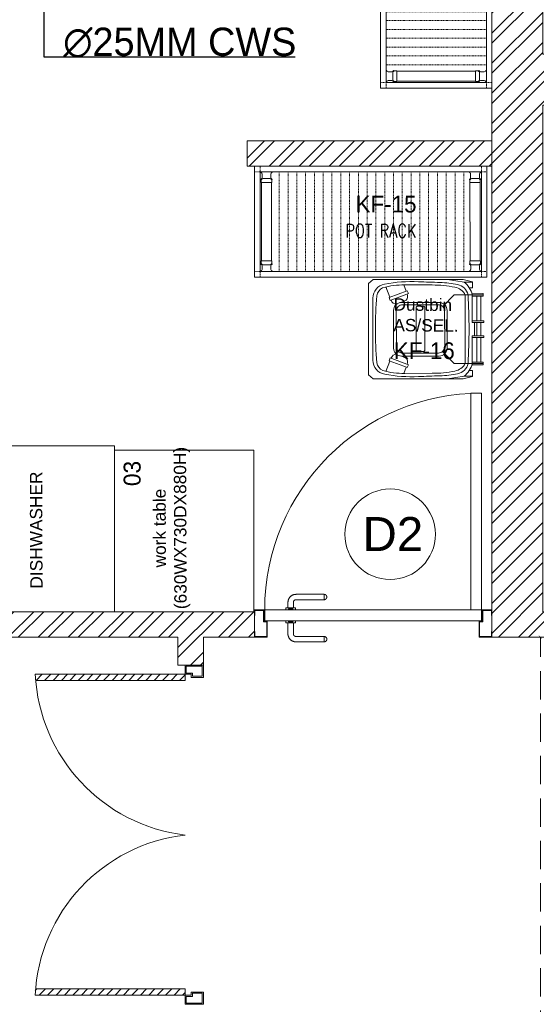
# Model space of a CAD drawing. Header units: inches. Extents: x 105152 to 158499, y 12149 to 30915.
# Tile 114 of 256: x 125305 to 125397, y 21210 to 21384. Entities that reach past the tile are written whole.
import ezdxf
from ezdxf.enums import TextEntityAlignment as Align

# ---------------------------------------------------------------- set-up
doc = ezdxf.new("R2010")
doc.units = ezdxf.units.IN
doc.header["$MEASUREMENT"] = 0
doc.header["$PDMODE"] = 34
doc.linetypes.add('HIDDEN', pattern=[0.375, 0.25, -0.125])
doc.linetypes.add('IHCL-P-MEZZANINE FLOOR PLAN$0$HIDDEN', pattern=[0.375, 0.25, -0.125])
for name, color, linetype, lineweight in [('00-GRIDTEXT', 1, 'Continuous', 13), ('AR - PLAN', 251, 'Continuous', 5), ('EQUIP DIM', 5, 'Continuous', 0), ('EQUIPMENT', 7, 'Continuous', 25), ('EQUIPMENTSSS', 11, 'Continuous', 18), ('KIT TEXT.', 5, 'Continuous', 5), ('kitchen equipment', 7, 'Continuous', 15), ('PD_BRICK WALL_115', 134, 'Continuous', 30), ('PD_DOOR', 42, 'Continuous', 25), ('PD_HATCH', 45, 'Continuous', 9), ('PP-TEXT', 7, 'Continuous', 40), ('WATER SUPPLY ', 7, 'Continuous', 9)]:
    doc.layers.add(name, color=color, linetype=linetype, lineweight=lineweight)
for name, color, linetype in [('45', 7, 'Continuous'), ('KIT EQUIPMENT', 7, 'Continuous'), ('PD_025_TEXT', 61, 'Continuous'), ('PD_DIMENSION', 101, 'Continuous')]:
    doc.layers.add(name, color=color, linetype=linetype)
doc.styles.add('Arial', font='GOTHIC.TTF')
doc.styles.add('ISO', font='isocp.shx', dxfattribs={"height": 250})
doc.styles.add('MtX_Times_New_Roman', font='txt')
doc.styles.get("Standard").update_dxf_attribs({"font": 'arial.ttf', "height": 6})
doc.styles.add('TIMES NEW ROMAN', font='times.ttf')
doc.dimstyles.new('ISO-10', dxfattribs={"dimtxt": 6, "dimasz": 0.5, "dimexe": 1.25, "dimexo": 0.625, "dimtad": 1, "dimtoh": 1, "dimdec": 1, "dimlunit": 4, "dimtxsty": 'Standard', "dimblk": 'ARCHTICK', "dimcen": 2.5, "dimclrt": 3, "dimadec": 0, "dimazin": 0, "dimtfac": 1, "dimtdec": 1, "dimtmove": 1, "dimatfit": 3, "dimfxl": 1, "dimarcsym": 0})
doc.dimstyles.new('PP-DIM', dxfattribs={"dimtxt": 4, "dimasz": 1, "dimexe": 1, "dimexo": 1, "dimgap": 0.09, "dimtad": 0, "dimdec": 0, "dimzin": 0, "dimdsep": 46, "dimlunit": 4, "dimtxsty": 'TIMES NEW ROMAN', "dimblk": 'ARCHTICK', "dimcen": 0.09, "dimdle": 1, "dimclrd": 256, "dimclre": 256, "dimclrt": 256, "dimadec": 0, "dimazin": 0, "dimtfac": 1, "dimtdec": 4, "dimtofl": 0, "dimtmove": 1, "dimatfit": 3, "dimfxl": 1, "dimtolj": 1, "dimtzin": 0, "dimlwd": -1, "dimlwe": -1, "dimarcsym": 0})

# ---------------------------------------------------------------- blocks, each defined once
blk = doc.blocks.new('door 1')
at = {"layer": 'PD_DOOR', "color": 251, "lineweight": 5}
for p, q in [((160472.9, 15356.5), (160472.9, 15360.1)), ((160472.9, 15360.1), (160472.9, 15356.5)), ((160602.9, 15360.1), (160472.9, 15360.1)), ((160472.9, 15360.1), (160472.9, 15359.7)), ((160472.9, 15335.1), (160472.9, 15360.1)), ((160472.9, 15359.7), (160472.9, 15335.6)), ((159755.9, 15337.6), (159695.9, 15337.6)), ((159695.9, 15337.6), (159695.9, 15312.6)), ((159695.9, 15312.6), (159695.9, 15337.6)), ((159695.9, 15337.6), (159755.9, 15337.6)), ((159695.9, 15212.6), (159695.9, 15337.6)), ((159695.9, 15312.6), (159697.9, 15312.6)), ((159697.9, 15312.6), (159695.9, 15312.6)), ((159697.9, 15312.6), (159697.9, 15335.6)), ((159697.9, 15335.6), (159753.9, 15335.6)), ((159753.9, 15335.6), (159697.9, 15335.6)), ((159697.9, 15335.6), (159697.9, 15312.6)), ((159753.9, 15335.6), (159753.9, 15267.6)), ((159753.9, 15267.6), (159753.9, 15335.6)), ((159755.9, 15265.6), (159755.9, 15337.6)), ((159755.9, 15337.6), (159755.9, 15265.6)), ((160472.9, 15335.1), (160472.9, 15338.8)), ((160472.9, 15338.8), (160472.9, 15335.1)), ((160472.9, 15335.6), (160472.9, 15335.1)), ((160472.9, 15335.1), (160602.9, 15335.1)), ((160615.4, 15322.6), (160615.4, 15272.6)), ((160640.4, 15272.6), (160640.4, 15322.6)), ((160795.9, 15337.6), (160735.9, 15337.6)), ((160735.9, 15337.6), (160735.9, 15265.6)), ((160735.9, 15265.6), (160735.9, 15337.6)), ((160735.9, 15337.6), (160795.9, 15337.6)), ((160737.9, 15267.6), (160737.9, 15335.6)), ((160737.9, 15335.6), (160793.9, 15335.6)), ((160793.9, 15335.6), (160737.9, 15335.6)), ((160737.9, 15335.6), (160737.9, 15267.6)), ((160793.9, 15335.6), (160793.9, 15312.6)), ((160793.9, 15312.6), (160793.9, 15335.6)), ((160793.9, 15312.6), (160795.9, 15312.6)), ((160795.9, 15312.6), (160793.9, 15312.6)), ((160795.9, 15312.6), (160795.9, 15337.6)), ((160795.9, 15337.6), (160795.9, 15312.6)), ((160795.9, 15337.6), (160795.9, 15212.6)), ((159753.9, 15267.6), (159738.9, 15267.6)), ((159738.9, 15267.6), (159738.9, 15214.6)), ((159738.9, 15214.6), (159738.9, 15267.6)), ((159738.9, 15267.6), (159753.9, 15267.6)), ((159740.9, 15212.6), (159740.9, 15265.6)), ((159740.9, 15265.6), (159755.9, 15265.6)), ((159755.9, 15265.6), (159740.9, 15265.6)), ((159740.9, 15265.6), (159740.9, 15212.6)), ((160605.4, 15272.6), (160605.4, 15262.6)), ((160622.1, 15272.6), (160605.4, 15272.6)), ((160605.4, 15272.6), (160622.1, 15272.6)), ((160640.4, 15272.6), (160615.4, 15272.6)), ((160615.4, 15272.6), (160621.7, 15272.6)), ((160617.9, 15267.6), (160617.9, 15262.6)), ((160637.9, 15267.6), (160617.9, 15267.6)), ((160617.9, 15267.6), (160637.9, 15267.6)), ((160621.7, 15272.6), (160624.7, 15272.6)), ((160624.7, 15272.6), (160627.9, 15272.6)), ((160627.9, 15272.6), (160631.2, 15272.6)), ((160627.9, 15272.6), (160650.4, 15272.6)), ((160631.2, 15272.6), (160634.2, 15272.6)), ((160650.4, 15272.6), (160633.8, 15272.6)), ((160634.2, 15272.6), (160640.4, 15272.6)), ((160637.9, 15262.6), (160637.9, 15267.6)), ((160650.4, 15262.6), (160650.4, 15272.6)), ((160735.9, 15265.6), (160750.9, 15265.6)), ((160750.9, 15265.6), (160735.9, 15265.6)), ((160752.9, 15267.6), (160737.9, 15267.6)), ((160737.9, 15267.6), (160752.9, 15267.6)), ((160750.9, 15265.6), (160750.9, 15212.6)), ((160750.9, 15212.6), (160750.9, 15265.6)), ((160752.9, 15214.6), (160752.9, 15267.6)), ((160752.9, 15267.6), (160752.9, 15214.6)), ((159697.9, 15237.6), (159695.9, 15237.6)), ((159695.9, 15237.6), (159695.9, 15212.6)), ((159695.9, 15212.6), (159695.9, 15237.6)), ((159695.9, 15237.6), (159697.9, 15237.6)), ((159697.9, 15214.6), (159697.9, 15237.6)), ((159697.9, 15237.6), (159697.9, 15214.6)), ((160747.9, 15262.6), (159743.9, 15262.6)), ((159743.9, 15262.6), (159743.9, 15212.6)), ((160747.9, 15262.6), (159743.9, 15262.6)), ((159743.9, 15262.6), (159743.9, 15212.6)), ((160650.4, 15262.6), (160605.4, 15262.6)), ((160605.4, 15262.6), (160650.4, 15262.6)), ((160637.9, 15262.6), (160617.9, 15262.6)), ((160617.9, 15262.6), (160637.9, 15262.6)), ((160747.9, 15212.6), (160747.9, 15262.6)), ((160747.9, 15262.6), (160747.9, 15212.6)), ((160795.9, 15237.6), (160793.9, 15237.6)), ((160793.9, 15237.6), (160793.9, 15214.6)), ((160793.9, 15214.6), (160793.9, 15237.6)), ((160793.9, 15237.6), (160795.9, 15237.6)), ((160795.9, 15212.6), (160795.9, 15237.6)), ((160795.9, 15237.6), (160795.9, 15212.6)), ((159695.9, 15212.6), (159740.9, 15212.6)), ((159740.9, 15212.6), (159695.9, 15212.6)), ((159695.9, 15212.6), (159743.9, 15212.6)), ((159743.9, 15212.6), (159695.9, 15212.6)), ((159738.9, 15214.6), (159697.9, 15214.6)), ((159697.9, 15214.6), (159738.9, 15214.6)), ((159793.9, 15212.6), (159743.9, 15212.6)), ((159743.9, 15212.6), (159743.9, 14208.6)), ((159743.9, 15212.6), (160747.9, 15212.6)), ((159743.9, 15212.6), (159793.9, 15212.6)), ((159743.9, 15212.6), (159793.9, 15212.6)), ((159793.9, 15212.6), (159743.9, 15212.6)), ((159793.9, 14208.6), (159793.9, 15212.6)), ((159793.9, 15212.6), (160747.9, 15212.6)), ((159793.9, 15212.6), (160747.9, 15212.6)), ((160747.9, 15212.6), (159793.9, 15212.6)), ((160605.4, 15212.6), (160605.4, 15202.6)), ((160605.4, 15212.6), (160650.4, 15212.6)), ((160639.2, 15212.6), (160605.4, 15212.6)), ((160605.4, 15202.6), (160650.4, 15202.6)), ((160650.4, 15202.6), (160605.4, 15202.6)), ((160615.4, 15202.6), (160615.4, 15177.6)), ((160615.4, 15202.6), (160640.4, 15202.6)), ((160640.4, 15202.6), (160615.4, 15202.6)), ((160617.9, 15212.6), (160617.9, 15207.6)), ((160617.9, 15212.6), (160637.9, 15212.6)), ((160618.3, 15212.6), (160617.9, 15212.6)), ((160617.9, 15207.6), (160637.9, 15207.6)), ((160637.9, 15207.6), (160617.9, 15207.6)), ((160637.9, 15212.6), (160618.3, 15212.6)), ((160637.9, 15207.6), (160637.9, 15212.6)), ((160650.4, 15212.6), (160639.2, 15212.6)), ((160640.4, 15177.6), (160640.4, 15202.6)), ((160650.4, 15202.6), (160650.4, 15212.6)), ((160747.9, 15212.6), (160795.9, 15212.6)), ((160795.9, 15212.6), (160747.9, 15212.6)), ((160750.9, 15212.6), (160795.9, 15212.6)), ((160795.9, 15212.6), (160750.9, 15212.6)), ((160793.9, 15214.6), (160752.9, 15214.6)), ((160752.9, 15214.6), (160793.9, 15214.6)), ((160472.9, 15165.1), (160472.9, 15161.5)), ((160472.9, 15161.5), (160472.9, 15165.1)), ((160602.9, 15165.1), (160472.9, 15165.1)), ((160472.9, 15165.1), (160472.9, 15164.7)), ((160472.9, 15140.1), (160472.9, 15165.1)), ((160472.9, 15164.7), (160472.9, 15140.6)), ((160472.9, 15143.8), (160472.9, 15140.1)), ((160472.9, 15140.1), (160472.9, 15143.8)), ((160472.9, 15140.6), (160472.9, 15140.1)), ((160472.9, 15140.1), (160602.9, 15140.1)), ((159743.9, 14208.6), (159793.9, 14208.6))]:
    blk.add_line(p, q, dxfattribs=at)
at = {"layer": 'PD_DOOR', "color": 251, "lineweight": 5, "flags": 128}
for points in [[(160460.4, 15347.6), (160460.5, 15348.1), (160460.5, 15348.6), (160460.5, 15349.1), (160460.6, 15349.6), (160460.7, 15350.1), (160460.8, 15350.6), (160460.9, 15351.1), (160461.1, 15351.6), (160461.2, 15352), (160461.4, 15352.5), (160461.6, 15353), (160461.9, 15353.4), (160462.1, 15353.9), (160462.4, 15354.3), (160462.6, 15354.7), (160462.9, 15355.1), (160463.2, 15355.5), (160463.5, 15355.9), (160463.9, 15356.3), (160464.2, 15356.6), (160464.6, 15357), (160465, 15357.3), (160465.4, 15357.6), (160465.8, 15357.9), (160466.2, 15358.2), (160466.6, 15358.4), (160467, 15358.7), (160467.5, 15358.9), (160467.9, 15359.1), (160468.4, 15359.3), (160468.9, 15359.5), (160469.4, 15359.6), (160469.8, 15359.8), (160470.3, 15359.9), (160470.8, 15360), (160471.3, 15360), (160471.8, 15360.1), (160472.3, 15360.1), (160472.8, 15360.1), (160472.9, 15360.1)], [(160640.4, 15322.6), (160640.4, 15324.1), (160640.3, 15325.6), (160640.2, 15327.1), (160640, 15328.6), (160639.7, 15330.1), (160639.4, 15331.6), (160639, 15333), (160638.5, 15334.4), (160638, 15335.9), (160637.5, 15337.2), (160636.9, 15338.6), (160636.2, 15340), (160635.5, 15341.3), (160634.7, 15342.6), (160633.9, 15343.8), (160633, 15345), (160632.1, 15346.2), (160631.1, 15347.4), (160630.1, 15348.5), (160629.1, 15349.5), (160628, 15350.6), (160626.8, 15351.5), (160625.7, 15352.5), (160624.4, 15353.4), (160623.2, 15354.2), (160621.9, 15355), (160620.6, 15355.7), (160619.3, 15356.4), (160617.9, 15357), (160616.5, 15357.6), (160615.1, 15358.1), (160613.7, 15358.6), (160612.2, 15359), (160610.8, 15359.3), (160609.3, 15359.6), (160607.8, 15359.8), (160606.3, 15360), (160604.8, 15360.1), (160603.3, 15360.1), (160602.9, 15360.1)], [(160472.9, 15335.1), (160472.4, 15335.2), (160471.9, 15335.2), (160471.4, 15335.2), (160470.9, 15335.3), (160470.5, 15335.4), (160470, 15335.5), (160469.5, 15335.6), (160469, 15335.8), (160468.5, 15335.9), (160468.1, 15336.1), (160467.6, 15336.3), (160467.2, 15336.6), (160466.7, 15336.8), (160466.3, 15337.1), (160465.9, 15337.3), (160465.5, 15337.6), (160465.1, 15337.9), (160464.7, 15338.2), (160464.3, 15338.6), (160464, 15338.9), (160463.6, 15339.3), (160463.3, 15339.7), (160463, 15340.1), (160462.7, 15340.5), (160462.4, 15340.9), (160462.2, 15341.3), (160461.9, 15341.8), (160461.7, 15342.2), (160461.5, 15342.7), (160461.3, 15343.1), (160461.1, 15343.6), (160461, 15344.1), (160460.8, 15344.5), (160460.7, 15345), (160460.6, 15345.5), (160460.5, 15346), (160460.5, 15346.5), (160460.5, 15347), (160460.4, 15347.5), (160460.4, 15347.6)], [(160602.9, 15335.1), (160603.4, 15335.1), (160603.9, 15335.1), (160604.4, 15335.1), (160604.9, 15335), (160605.4, 15334.9), (160605.9, 15334.8), (160606.4, 15334.7), (160606.9, 15334.5), (160607.3, 15334.3), (160607.8, 15334.2), (160608.3, 15334), (160608.7, 15333.7), (160609.2, 15333.5), (160609.6, 15333.2), (160610, 15333), (160610.4, 15332.7), (160610.8, 15332.4), (160611.2, 15332), (160611.6, 15331.7), (160611.9, 15331.4), (160612.2, 15331), (160612.6, 15330.6), (160612.9, 15330.2), (160613.2, 15329.8), (160613.5, 15329.4), (160613.7, 15329), (160614, 15328.5), (160614.2, 15328.1), (160614.4, 15327.6), (160614.6, 15327.2), (160614.8, 15326.7), (160614.9, 15326.2), (160615.1, 15325.7), (160615.2, 15325.3), (160615.3, 15324.8), (160615.3, 15324.3), (160615.4, 15323.8), (160615.4, 15323.3), (160615.4, 15322.8), (160615.4, 15322.6)], [(160602.9, 15140.1), (160604.4, 15140.2), (160605.9, 15140.3), (160607.4, 15140.4), (160608.9, 15140.6), (160610.4, 15140.9), (160611.9, 15141.2), (160613.3, 15141.6), (160614.7, 15142), (160616.2, 15142.5), (160617.5, 15143.1), (160618.9, 15143.7), (160620.3, 15144.4), (160621.6, 15145.1), (160622.9, 15145.9), (160624.1, 15146.7), (160625.3, 15147.6), (160626.5, 15148.5), (160627.7, 15149.5), (160628.8, 15150.5), (160629.8, 15151.5), (160630.9, 15152.6), (160631.8, 15153.8), (160632.8, 15154.9), (160633.7, 15156.1), (160634.5, 15157.4), (160635.3, 15158.7), (160636, 15160), (160636.7, 15161.3), (160637.3, 15162.7), (160637.9, 15164.1), (160638.4, 15165.5), (160638.9, 15166.9), (160639.3, 15168.3), (160639.6, 15169.8), (160639.9, 15171.3), (160640.1, 15172.8), (160640.3, 15174.2), (160640.4, 15175.7), (160640.4, 15177.2), (160640.4, 15177.6)], [(160615.4, 15177.6), (160615.4, 15177.1), (160615.4, 15176.6), (160615.4, 15176.1), (160615.3, 15175.7), (160615.2, 15175.2), (160615.1, 15174.7), (160615, 15174.2), (160614.8, 15173.7), (160614.6, 15173.2), (160614.5, 15172.8), (160614.3, 15172.3), (160614, 15171.9), (160613.8, 15171.4), (160613.5, 15171), (160613.3, 15170.6), (160613, 15170.2), (160612.7, 15169.8), (160612.3, 15169.4), (160612, 15169), (160611.7, 15168.7), (160611.3, 15168.3), (160610.9, 15168), (160610.5, 15167.7), (160610.1, 15167.4), (160609.7, 15167.1), (160609.3, 15166.9), (160608.8, 15166.6), (160608.4, 15166.4), (160607.9, 15166.2), (160607.5, 15166), (160607, 15165.8), (160606.5, 15165.7), (160606, 15165.5), (160605.6, 15165.4), (160605.1, 15165.3), (160604.6, 15165.3), (160604.1, 15165.2), (160603.6, 15165.2), (160603.1, 15165.1), (160602.9, 15165.1)], [(160460.4, 15152.6), (160460.5, 15153.1), (160460.5, 15153.6), (160460.5, 15154.1), (160460.6, 15154.6), (160460.7, 15155.1), (160460.8, 15155.6), (160460.9, 15156.1), (160461.1, 15156.6), (160461.2, 15157), (160461.4, 15157.5), (160461.6, 15158), (160461.9, 15158.4), (160462.1, 15158.9), (160462.4, 15159.3), (160462.6, 15159.7), (160462.9, 15160.1), (160463.2, 15160.5), (160463.5, 15160.9), (160463.9, 15161.3), (160464.2, 15161.6), (160464.6, 15162), (160465, 15162.3), (160465.4, 15162.6), (160465.8, 15162.9), (160466.2, 15163.2), (160466.6, 15163.4), (160467, 15163.7), (160467.5, 15163.9), (160467.9, 15164.1), (160468.4, 15164.3), (160468.9, 15164.5), (160469.4, 15164.6), (160469.8, 15164.8), (160470.3, 15164.9), (160470.8, 15165), (160471.3, 15165), (160471.8, 15165.1), (160472.3, 15165.1), (160472.8, 15165.1), (160472.9, 15165.1)], [(160472.9, 15140.1), (160472.4, 15140.2), (160471.9, 15140.2), (160471.4, 15140.2), (160470.9, 15140.3), (160470.5, 15140.4), (160470, 15140.5), (160469.5, 15140.6), (160469, 15140.8), (160468.5, 15140.9), (160468.1, 15141.1), (160467.6, 15141.3), (160467.2, 15141.6), (160466.7, 15141.8), (160466.3, 15142.1), (160465.9, 15142.3), (160465.5, 15142.6), (160465.1, 15142.9), (160464.7, 15143.2), (160464.3, 15143.6), (160464, 15143.9), (160463.6, 15144.3), (160463.3, 15144.7), (160463, 15145.1), (160462.7, 15145.5), (160462.4, 15145.9), (160462.2, 15146.3), (160461.9, 15146.8), (160461.7, 15147.2), (160461.5, 15147.7), (160461.3, 15148.1), (160461.1, 15148.6), (160461, 15149.1), (160460.8, 15149.5), (160460.7, 15150), (160460.6, 15150.5), (160460.5, 15151), (160460.5, 15151.5), (160460.5, 15152), (160460.4, 15152.5), (160460.4, 15152.6)]]:
    blk.add_lwpolyline(points, dxfattribs=at)
at = {"layer": 'PD_DOOR', "color": 251, "lineweight": 5}
blk.add_arc((159743.9, 15212.6), 1004, 270, 0, dxfattribs=at)
blk = doc.blocks.new('DOOR1')
at = {"color": 251, "xscale": 0.03818181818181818, "yscale": 0.03818181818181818, "zscale": 0.03818181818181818, "rotation": 90}
blk.add_blockref('door 1', (-2370.94, -8406.75), dxfattribs=at)
blk = doc.blocks.new('door')
at = {"lineweight": 5}
h = blk.add_hatch(dxfattribs=at)
h.set_pattern_fill('ANSI31', color=251, scale=10, style=0)
h.set_pattern_definition([(45, (10752.127, -6120.4824), (-0.883883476, 0.883883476), [])])
edge = h.paths.add_edge_path()
edge.add_arc((-14403.84, -18781.42), 31.42, 180, 182.3452)
edge.add_line((-14435.23, -18782.7), (-14403.84, -18782.7))
edge.add_line((-14403.84, -18782.7), (-14403.84, -18781.42))
edge.add_line((-14403.84, -18781.42), (-14435.26, -18781.42))
h = blk.add_hatch(dxfattribs=at)
h.set_pattern_fill('ANSI31', color=251, scale=10, style=0)
h.set_pattern_definition([(45, (10752.127, -6123.4768), (-0.883883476, 0.883883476), [])])
edge = h.paths.add_edge_path()
edge.add_arc((-14403.84, -18848.7), 31.42, 177.6548, 180, ccw=False)
edge.add_line((-14435.23, -18847.41), (-14403.84, -18847.41))
edge.add_line((-14403.84, -18847.41), (-14403.84, -18848.7))
edge.add_line((-14403.84, -18848.7), (-14435.26, -18848.7))
at = {"color": 251, "lineweight": 5}
for p, q in [((-14403.84, -18781.42), (-14435.26, -18781.42)), ((-14403.84, -18780.13), (-14403.84, -18782.7)), ((-14403.84, -18782.7), (-14435.23, -18782.7)), ((-14403.84, -18847.41), (-14435.23, -18847.41)), ((-14403.84, -18849.98), (-14403.84, -18847.41)), ((-14403.84, -18848.7), (-14435.26, -18848.7))]:
    blk.add_line(p, q, dxfattribs=at)
for points in [[(-14399.98, -18782.06), (-14399.98, -18779.49), (-14403.84, -18779.49), (-14403.84, -18781.42), (-14402.55, -18781.42), (-14402.55, -18782.06), (-14399.98, -18782.06)], [(-14399.98, -18848.05), (-14399.98, -18850.62), (-14403.84, -18850.62), (-14403.84, -18848.7), (-14402.55, -18848.7), (-14402.55, -18848.05), (-14399.98, -18848.05)]]:
    blk.add_lwpolyline(points, dxfattribs=at)
for points in [[(-14400.24, -18781.8), (-14400.24, -18779.74), (-14403.58, -18779.74), (-14403.58, -18781.16), (-14402.3, -18781.16), (-14402.3, -18781.8)], [(-14400.24, -18848.31), (-14400.24, -18850.37), (-14403.58, -18850.37), (-14403.58, -18848.95), (-14402.3, -18848.95), (-14402.3, -18848.31)]]:
    blk.add_lwpolyline(points, close=True, dxfattribs=at)
for centre, radius, start, end in [((-14399.51, -18779.61), 35.79, 182.8848, 263.0539), ((-14399.87, -18850.35), 35.42, 96.4258, 177.3294)]:
    blk.add_arc(centre, radius, start, end, dxfattribs=at)
blk = doc.blocks.new('sesrgg')
at = {"layer": 'EQUIPMENT', "color": 251, "linetype": 'Continuous', "lineweight": 5}
for p, q in [((1788352.5, 614303.9), (1788353.7, 614303.2)), ((1788352.5, 614274.4), (1788353.7, 614275.1)), ((1788353.2, 614271.4), (1788353.2, 614259.3)), ((1788400.4, 614306.9), (1788353.3, 614306.9)), ((1788355.4, 614273.5), (1788354.7, 614272.2)), ((1788356.8, 614280.4), (1788356.8, 614297.9)), ((1788393, 614276.5), (1788360.6, 614276.5)), ((1788396.9, 614280.4), (1788396.9, 614297.9)), ((1788396.9, 614280.4), (1788396.9, 614297.9)), ((1788399, 614272.2), (1788398.3, 614273.5)), ((1788399.9, 614303.2), (1788401.1, 614303.9)), ((1788399.9, 614303.2), (1788401.2, 614303.9)), ((1788399.9, 614275.1), (1788401.1, 614274.4)), ((1788399.9, 614275.1), (1788401.2, 614274.4)), ((1788400.4, 614271.4), (1788400.4, 614259.3)), ((1788402, 614305.2), (1788402, 614305.3)), ((1788402, 614273), (1788402, 614273)), ((1789294.6, 614305.2), (1789294.6, 614305.3)), ((1789294.6, 614273), (1789294.6, 614273)), ((1789296.7, 614303.2), (1789295.4, 614303.9)), ((1789296.7, 614303.2), (1789295.4, 614303.9)), ((1789296.7, 614275.1), (1789295.4, 614274.4)), ((1789296.7, 614275.1), (1789295.4, 614274.4)), ((1789296.2, 614306.9), (1789343.3, 614306.9)), ((1789296.2, 614271.4), (1789296.2, 614259.3)), ((1789297.6, 614272.2), (1789298.3, 614273.5)), ((1789299.7, 614280.4), (1789299.7, 614297.9)), ((1789299.7, 614280.4), (1789299.7, 614297.9)), ((1789303.6, 614276.5), (1789335.9, 614276.5)), ((1789339.8, 614280.4), (1789339.8, 614297.9)), ((1789341.2, 614273.5), (1789341.9, 614272.2)), ((1789344.1, 614303.9), (1789342.9, 614303.2)), ((1789344.1, 614274.4), (1789342.9, 614275.1)), ((1789343.4, 614271.4), (1789343.4, 614259.3)), ((1788399.9, 614258.8), (1788353.7, 614258.8)), ((1788353.8, 613904.2), (1788353.7, 614258.8)), ((1788400, 613904.7), (1788399.9, 614258.8)), ((1789296.6, 613904.7), (1789296.7, 614258.8)), ((1789296.7, 614258.8), (1789342.9, 614258.8)), ((1789342.8, 613904.2), (1789342.9, 614258.8)), ((1788352.6, 613889.1), (1788353.8, 613888.4)), ((1788353.3, 613892), (1788353.3, 613904.2)), ((1788400, 613904.7), (1788353.8, 613904.7)), ((1788355.5, 613890), (1788354.8, 613891.2)), ((1788356.9, 613883.1), (1788356.9, 613865.6)), ((1788393.1, 613887), (1788360.7, 613887)), ((1788397, 613883.2), (1788397, 613865.7)), ((1788397, 613865.6), (1788397, 613883.1)), ((1788398.3, 613890), (1788399.1, 613891.2)), ((1788400, 613888.3), (1788401.2, 613889.1)), ((1788401.2, 613889.1), (1788400, 613888.4)), ((1788400.5, 613892), (1788400.5, 613904.2)), ((1788402, 613890.4), (1788402, 613890.5)), ((1789294.5, 613890.4), (1789294.5, 613890.5)), ((1789296.6, 613888.3), (1789295.3, 613889.1)), ((1789295.3, 613889.1), (1789296.6, 613888.4)), ((1789296.1, 613892), (1789296.1, 613904.2)), ((1789296.6, 613904.7), (1789342.8, 613904.7)), ((1789298.2, 613890), (1789297.5, 613891.2)), ((1789299.6, 613883.2), (1789299.6, 613865.7)), ((1789299.6, 613865.6), (1789299.6, 613883.1)), ((1789303.5, 613887), (1789335.8, 613887)), ((1789339.7, 613883.1), (1789339.7, 613865.6)), ((1789341.1, 613890), (1789341.8, 613891.2)), ((1789344, 613889.1), (1789342.8, 613888.4)), ((1789343.3, 613892), (1789343.3, 613904.2)), ((1788352.6, 613859.6), (1788353.8, 613860.3)), ((1788400.4, 613856.6), (1788353.4, 613856.6)), ((1788400, 613860.3), (1788401.2, 613859.6)), ((1788401.2, 613859.6), (1788400, 613860.3)), ((1788402, 613858.2), (1788402, 613858.2)), ((1789294.5, 613858.2), (1789294.5, 613858.2)), ((1789296.6, 613860.3), (1789295.3, 613859.6)), ((1789295.3, 613859.6), (1789296.6, 613860.3)), ((1789296.1, 613856.6), (1789343.2, 613856.6)), ((1789344, 613859.6), (1789342.8, 613860.3))]:
    blk.add_line(p, q, dxfattribs=at)
at = {"layer": 'EQUIPMENT', "color": 251, "linetype": 'IHCL-P-MEZZANINE FLOOR PLAN$0$HIDDEN', "lineweight": 5}
for p, q in [((1788428, 613856.6), (1788428, 614306.9)), ((1788467.7, 613856.6), (1788467.7, 614306.9)), ((1788507.4, 613856.6), (1788507.4, 614306.9)), ((1788547.1, 613856.6), (1788547.1, 614306.9)), ((1788586.8, 613856.6), (1788586.8, 614306.9)), ((1788586.8, 613856.6), (1788586.8, 614306.9)), ((1788626.6, 613856.6), (1788626.6, 614306.9)), ((1788666.3, 613856.6), (1788666.3, 614306.9)), ((1788706, 613856.6), (1788706, 614306.9)), ((1788706, 613856.6), (1788706, 614306.9)), ((1788745.7, 613856.6), (1788745.7, 614306.9)), ((1788785.4, 613856.6), (1788785.4, 614306.9)), ((1788825.1, 613856.6), (1788825.1, 614306.9)), ((1788864.9, 613856.6), (1788864.9, 614306.9)), ((1788904.6, 613856.6), (1788904.6, 614306.9)), ((1788944.3, 613856.6), (1788944.3, 614306.9)), ((1788984, 613856.6), (1788984, 614306.9)), ((1789023.7, 613856.6), (1789023.7, 614306.9)), ((1789063.5, 613856.6), (1789063.5, 614306.9)), ((1789103.2, 613856.6), (1789103.2, 614306.9)), ((1789142.9, 613856.6), (1789142.9, 614306.9)), ((1789182.6, 613856.6), (1789182.6, 614306.9)), ((1789222.3, 613856.6), (1789222.3, 614306.9)), ((1789262.1, 613856.6), (1789262.1, 614306.9))]:
    blk.add_line(p, q, dxfattribs=at)
for points in [[(1788348.4, 614306.9), (1788348.4, 614332.1), (1788323.1, 614332.1), (1788323.1, 614306.9)], [(1789348.2, 614306.9), (1789348.2, 614332.1), (1789373.5, 614332.1), (1789373.5, 614306.9)], [(1788348.4, 613856.6), (1788348.4, 613831.3), (1788323.1, 613831.3), (1788323.1, 613856.6)], [(1789348.2, 613856.6), (1789348.2, 613831.3), (1789373.5, 613831.3), (1789373.5, 613856.6)]]:
    blk.add_lwpolyline(points, close=True, dxfattribs=at)
at = {"layer": 'EQUIPMENT', "color": 251, "linetype": 'Continuous', "lineweight": 5}
for centre, radius, start, end in [((1788353.3, 614305.3), 1.6, 89.991, 239.97), ((1788353.3, 614273), 1.6, 119.994, 329.979), ((1788350.7, 614297.9), 6.07, 359.982, 59.988), ((1788350.7, 614280.4), 6.07, 299.976, 359.982), ((1788360.7, 614270.4), 6.07, 89.991, 149.997), ((1788393, 614270.4), 6.07, 29.985, 89.991), ((1788403, 614297.9), 6.07, 119.991, 179.997), ((1788403, 614297.9), 6.07, 119.994, 180), ((1788403, 614280.4), 6.07, 179.991, 239.997), ((1788403, 614280.4), 6.07, 180, 239.97), ((1788400.4, 614273), 1.6, 209.967, 59.988), ((1788400.4, 614305.3), 1.6, 299.976, 89.991), ((1788400.3, 614305.2), 1.6, 299.973, 359.979), ((1788400.3, 614273), 1.6, 359.967, 59.973), ((1789296.2, 614305.3), 1.6, 90.009, 240.024), ((1789296.2, 614305.2), 1.6, 180.021, 240.027), ((1789296.2, 614273), 1.6, 120.027, 180.033), ((1789296.2, 614273), 1.6, 120.012, 330.033), ((1789293.6, 614297.9), 6.07, 0.003, 60.009), ((1789293.6, 614297.9), 6.07, 0, 60.006), ((1789293.6, 614280.4), 6.07, 300.003, 0.009), ((1789293.6, 614280.4), 6.07, 300.03, 0), ((1789303.6, 614270.4), 6.07, 90.009, 150.015), ((1789335.9, 614270.4), 6.07, 30.003, 90.009), ((1789345.9, 614297.9), 6.07, 120.012, 180.018), ((1789345.9, 614280.4), 6.07, 180.018, 240.024), ((1789343.3, 614273), 1.6, 210.021, 60.006), ((1789343.3, 614305.3), 1.6, 300.03, 90.009), ((1788353.7, 614259.3), 0.506, 180, 269.973), ((1788399.9, 614259.3), 0.506, 269.973, 359.982), ((1789296.7, 614259.3), 0.506, 180.018, 270.027), ((1789342.9, 614259.3), 0.506, 270.027, 0), ((1788353.4, 613890.4), 1.6, 29.985, 239.97), ((1788353.8, 613904.2), 0.506, 89.991, 180), ((1788350.8, 613883.1), 6.07, 359.982, 59.988), ((1788360.7, 613893.1), 6.07, 209.967, 269.973), ((1788393.1, 613893.1), 6.07, 269.973, 329.979), ((1788403.1, 613883.1), 6.07, 119.994, 180), ((1788403.1, 613883.1), 6.07, 119.991, 179.997), ((1788400.4, 613890.4), 1.6, 299.976, 149.997), ((1788400, 613904.2), 0.506, 359.982, 89.991), ((1788400.4, 613890.4), 1.6, 299.973, 359.979), ((1789296.1, 613890.4), 1.6, 30.003, 240.024), ((1789296.1, 613890.4), 1.6, 180.021, 240.027), ((1789296.6, 613904.2), 0.506, 90.009, 180.018), ((1789293.5, 613883.1), 6.07, 0, 60.006), ((1789293.5, 613883.1), 6.07, 0.003, 60.009), ((1789303.5, 613893.1), 6.07, 210.021, 270.027), ((1789335.8, 613893.1), 6.07, 270.027, 330.033), ((1789345.8, 613883.1), 6.07, 120.012, 180.018), ((1789343.2, 613890.4), 1.6, 300.03, 150.015), ((1789342.8, 613904.2), 0.506, 0, 90.009), ((1788353.4, 613858.2), 1.6, 119.994, 269.973), ((1788350.8, 613865.6), 6.07, 299.976, 359.982), ((1788403.1, 613865.6), 6.07, 179.991, 239.997), ((1788403.1, 613865.6), 6.07, 180, 239.97), ((1788400.4, 613858.2), 1.6, 269.973, 59.988), ((1788400.4, 613858.2), 1.6, 359.967, 59.973), ((1789296.1, 613858.2), 1.6, 120.027, 180.033), ((1789296.1, 613858.2), 1.6, 120.012, 270.027), ((1789293.5, 613865.6), 6.07, 300.003, 0.009), ((1789293.5, 613865.6), 6.07, 300.03, 0), ((1789345.8, 613865.6), 6.07, 180.018, 240.024), ((1789343.2, 613858.2), 1.6, 270.027, 60.006)]:
    blk.add_arc(centre, radius, start, end, dxfattribs=at)
at = {"layer": 'KIT EQUIPMENT', "color": 251, "lineweight": 5}
for points in [[(1789373.5, 614332.1), (1789373.5, 613831.3), (1788323.1, 613831.3), (1788323.1, 614332.1)], [(1789348.2, 614306.9), (1789348.2, 613856.6), (1788348.4, 613856.6), (1788348.4, 614306.9)]]:
    blk.add_lwpolyline(points, close=True, dxfattribs=at)
blk = doc.blocks.new('FTRRHRH')
at = {"layer": 'EQUIPMENT', "color": 251, "linetype": 'Continuous', "lineweight": 5, "ltscale": 10}
for points in [[(1796570.7, 467786.8), (1796571.1, 467841), (1796577.6, 467841), (1796584.1, 467841), (1796584.1, 467788.7)], [(1796584.1, 467830.1), (1796703.3, 467830.1)], [(1796775.5, 467830.1), (1796743.4, 467830.1), (1796711.4, 467830.1)], [(1796902.7, 467830.1), (1796783.6, 467830.1)], [(1796916.1, 467786.8), (1796915.8, 467841), (1796909.2, 467841), (1796902.7, 467841), (1796902.7, 467788.7)], [(1796544.6, 467774.9), (1796544.7, 467789.6), (1796514.6, 467789.6), (1796503.6, 467745.2), (1796503.3, 467310.5), (1796523.4, 467287.4), (1796743.4, 467287.4), (1796963.5, 467287.4), (1796983.6, 467310.5), (1796983.3, 467745.2), (1796972.3, 467789.6), (1796942.2, 467789.6), (1796942.3, 467774.9)], [(1796503.5, 467669.5), (1796516.2, 467749.4), (1796516.2, 467789.6)], [(1796584.1, 467810.7), (1796703.3, 467810.7)], [(1796775.5, 467810.7), (1796743.4, 467810.7), (1796711.4, 467810.7)], [(1796775.5, 467798.7), (1796743.4, 467798.7), (1796711.4, 467798.7)], [(1796902.7, 467810.7), (1796783.6, 467810.7)], [(1796983.3, 467669.5), (1796970.7, 467749.4), (1796970.7, 467789.6)], [(1796530.3, 467458.7), (1796560.3, 467469.9)], [(1796557.8, 467475.2), (1796571.8, 467480.3), (1796605.3, 467393), (1796590.4, 467387.3), (1796558.3, 467475.4)], [(1796929.1, 467475.2), (1796915.1, 467480.3), (1796881.6, 467393), (1796896.5, 467387.3), (1796928.5, 467475.4)], [(1796956.6, 467458.7), (1796926.6, 467469.9)], [(1796540, 467372.2), (1796589, 467391.1)], [(1796946.9, 467372.2), (1796897.9, 467391.1)]]:
    blk.add_lwpolyline(points, dxfattribs=at)
for points in [[(1796852.5, 467646.3), (1796909.2, 467701.9), (1796909.2, 467841), (1796909.2, 467768.2, 0.002183), (1796743.4, 467774.2, 0.002183), (1796577.6, 467768.2), (1796577.6, 467841), (1796577.6, 467701.9), (1796634.4, 467646.3)], [(1796577.6, 467768.2, 0.297961), (1796528.2, 467718.1, 0.042051), (1796518.4, 467633.3, -0.003698), (1796514.4, 467528.7, 0.060574), (1796526.7, 467366.1, 0.367426), (1796593.9, 467309), (1796743.4, 467309), (1796893, 467309, 0.367426), (1796960.2, 467366.1, 0.060574), (1796972.4, 467528.7, -0.003698), (1796968.4, 467633.3, 0.042051), (1796958.6, 467718.1, 0.297961), (1796909.2, 467768.2)], [(1796703.3, 467788.7), (1796584.1, 467788.7), (1796577.6, 467788.7, 0.169802), (1796516.2, 467749.4)], [(1796783.6, 467788.7), (1796902.7, 467788.7), (1796909.2, 467788.7, -0.169802), (1796970.7, 467749.4)], [(1796573.8, 467475, -0.269888), (1796603.2, 467469.9), (1796614.7, 467443.5)], [(1796913, 467475, 0.269888), (1796883.7, 467469.9), (1796872.2, 467443.5)], [(1796603.8, 467396.9), (1796604.2, 467397, 0.32068), (1796622.1, 467424.3)], [(1796883.1, 467396.9), (1796882.6, 467397, -0.32068), (1796864.8, 467424.3)]]:
    blk.add_lwpolyline(points, format="xyb", dxfattribs=at)
for points in [[(1796703.3, 467843.8), (1796711.4, 467843.8), (1796711.4, 467788.7), (1796703.3, 467788.7)], [(1796783.6, 467843.8), (1796775.5, 467843.8), (1796775.5, 467788.7), (1796783.6, 467788.7)]]:
    blk.add_lwpolyline(points, close=True, dxfattribs=at)
for points in [[(1796743.4, 467755), (1796909.2, 467755, -0.218041), (1796945.6, 467705, -0.049803), (1796956.5, 467595.3), (1796956.5, 467462.7, -0.075378), (1796942.8, 467356.4, -0.243539), (1796905, 467328.5, -0.021943), (1796743.4, 467321.4, -0.021943), (1796581.9, 467328.5, -0.243539), (1796544.1, 467356.4, -0.075378), (1796530.4, 467462.7), (1796530.4, 467595.3, -0.049803), (1796541.3, 467705, -0.218041), (1796577.6, 467755)], [(1796653, 467667.5), (1796834.9, 467667.5, -0.414214), (1796873.4, 467629), (1796873.4, 467447.2, -0.414214), (1796834.9, 467408.8), (1796653, 467408.8, -0.414214), (1796614.5, 467447.2), (1796614.5, 467629, -0.414214)], [(1796656.2, 467655.5), (1796828.4, 467655.5, -0.414214), (1796859, 467625), (1796859, 467452.9, -0.414214), (1796828.4, 467422.3), (1796656.2, 467422.3, -0.414214), (1796625.7, 467452.9), (1796625.7, 467625, -0.414214)], [(1796639.4, 467560), (1796844.3, 467560, -0.414214), (1796850.4, 467553.9), (1796850.4, 467523.4, -0.414214), (1796844.3, 467517.3), (1796639.4, 467517.3, -0.414214), (1796633.3, 467523.4), (1796633.3, 467553.9, -0.414214)]]:
    blk.add_lwpolyline(points, format="xyb", close=True, dxfattribs=at)
blk = doc.blocks.new('A$C6E471120')
at = {"layer": 'EQUIPMENTSSS', "color": 251, "lineweight": 5, "ltscale": 12}
for points in [[(-1694.6, -7243.4), (-2370, -7243.4), (-2370, -7988.3), (-1694.6, -7988.3)], [(-1068.9, -7263.3), (-1694.6, -7263.3), (-1694.6, -7988.3), (-1068.9, -7988.3)]]:
    blk.add_lwpolyline(points, close=True, dxfattribs=at)
at = {"layer": 'EQUIPMENT', "color": 251, "rotation": 90}
blk.add_blockref('sesrgg', (613831.3, -1793961.7), dxfattribs=at)
at = {"layer": 'EQUIPMENT', "color": 251, "xscale": 0.9931975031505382, "yscale": 0.9931975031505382, "zscale": 0.9931975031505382, "rotation": 180}
blk.add_blockref('sesrgg', (1776135.7, 603666.4), dxfattribs=at)
at = {"layer": 'kitchen equipment', "color": 251, "linetype": 'Continuous', "xscale": 0.9305687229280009, "yscale": 0.9305687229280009, "zscale": 0.9305687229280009, "rotation": 270.0169411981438}
blk.add_blockref('FTRRHRH', (-435892.3, 1665144.2), dxfattribs=at)
at = {"layer": '00-GRIDTEXT', "color": 251, "ltscale": 50, "style": 'Arial'}
for s, p in [('KF-15', (-475.4, -6159)), ('KF-16', (-303.9, -6816.9))]:
    blk.add_text(s, height=75.07, rotation=0.0006, dxfattribs=at).set_placement(p, align=Align.MIDDLE_CENTER)
at = {"layer": 'EQUIP DIM', "color": 251, "insert": (-441.5, -6581.4), "char_height": 45.409, "width": 361.089, "attachment_point": 1, "rotation": 359.4794}
blk.add_mtext('{\\H1.22222x;\\C256;Dustbin\\PAS/SEL.}', dxfattribs=at)
at = {"layer": 'EQUIPMENTSSS', "color": 251, "ltscale": 50, "style": 'Arial'}
blk.add_text('03', height=76.27, rotation=90, dxfattribs=at).set_placement((-1615.5, -7368.1), align=Align.MIDDLE_CENTER)
at = {"layer": 'EQUIPMENTSSS', "color": 251, "ltscale": 12, "char_height": 45.409, "width": 468.517, "attachment_point": 3, "rotation": 90.1996}
for s, insert in [('\\pxqc;{\\H1.22222x;work table (630WX730DX880H)}', (-1520.7, -7379)), ('\\pxqc;{\\H1.22222x;\\C256;DISHWASHER}', (-2074.7, -7387.9))]:
    blk.add_mtext(s, dxfattribs=dict(at, insert=insert))
at = {"layer": 'KIT TEXT.', "color": 251, "insert": (-658.3, -6308.3, 485.3), "char_height": 59.766, "width": 1092.799, "attachment_point": 7, "style": 'ISO'}
blk.add_mtext('{\\Fromans|c0;\\W0.8;POT RACK}', dxfattribs=at)
blk = doc.blocks.new('_ArchTick')
at = {"color": 0, "linetype": 'ByBlock', "const_width": 0.15}
blk.add_lwpolyline([(-0.5, -0.5), (0.5, 0.5)], dxfattribs=at)
blk = doc.blocks.new('*D644')
at = {"layer": 'Defpoints', "color": 0}
for p in [(-531.45, -328), (-530.19, -328), (-561, -939)]:
    blk.add_point(p, dxfattribs=at)
at = {"layer": 'PD_DIMENSION', "color": 0, "linetype": 'HIDDEN', "lineweight": -2, "ltscale": 20}
for p, q in [((-530.81, -328), (-532.7, -328)), ((-531.45, -939), (-531.45, -328)), ((-556.85, -939), (-530.2, -939))]:
    blk.add_line(p, q, dxfattribs=at)
at = {"layer": 'PD_DIMENSION', "color": 0, "lineweight": -2, "xscale": 0.5, "yscale": 0.5, "zscale": 0.5}
for p, rotation in [((-531.45, -328), 90), ((-531.45, -939), 270)]:
    blk.add_blockref('_ArchTick', p, dxfattribs=dict(at, rotation=rotation))
at = {"layer": 'PD_DIMENSION', "color": 3, "lineweight": 5, "insert": (-535.14, -633.5), "char_height": 6, "attachment_point": 5, "rotation": 90}
blk.add_mtext('50\'-11"', dxfattribs=at)
blk = doc.blocks.new('FIRST FLOOR PLAN 0')
at = {"layer": 'PD_HATCH', "lineweight": 5}
h = blk.add_hatch(dxfattribs=at)
h.set_pattern_fill('ANSI32', color=251, scale=10)
h.set_pattern_definition([(45, (-550.7706, -242.3818), (-2.65165, 2.65165), []), (45, (-549.0028, -242.3818), (-2.65165, 2.65165), [])])
h.paths.add_polyline_path([(-540, -240.3), (-583.25, -240.3), (-583.25, -244.8), (-540, -244.8)])
h.paths.add_polyline_path([(-625.25, -240.3), (-668.5, -240.3), (-668.5, -244.8), (-625.25, -244.8)], flags=17)
h.paths.add_polyline_path([(-540, -323.5), (-540, -328), (-378, -328), (-378, -323.5), (-531, -323.5), (-531, -234), (-471, -234), (-471, -258), (-466.5, -258), (-466.5, -234), (-387, -234), (-387, -262), (-382.5, -262), (-382.5, -103), (-378, -103), (-378, -98.5), (-387, -98.5), (-387, -225), (-531, -225), (-531, -9), (-540, -9)])
h.paths.add_polyline_path([(-595.5, -332.94), (-591, -332.94), (-591, -328), (-582, -328), (-582, -323.5), (-668.5, -323.5), (-668.5, -168), (-745.5, -168), (-745.5, -172.5), (-673, -172.5), (-673, -323.5), (-729, -323.5), (-729, -328), (-595.5, -328)])
at = {"layer": 'PD_BRICK WALL_115', "color": 251, "lineweight": 5}
for p, q in [((-583.25, -240.3), (-540, -240.3)), ((-583.25, -240.3), (-583.25, -244.8)), ((-583.25, -244.8), (-540, -244.8))]:
    blk.add_line(p, q, dxfattribs=at)
for points in [[(-378, -323.5), (-531, -323.5), (-531, -234), (-471, -234), (-471, -258), (-466.5, -258), (-466.5, -234), (-387, -234), (-387, -262), (-382.5, -262), (-382.5, -103), (-378, -103), (-378, -98.5), (-387, -98.5), (-387, -225), (-531, -225), (-531, -9), (-540, -9), (-540, -323.5), (-540, -323.5)], [(-668.5, -168), (-668.5, -323.5), (-582, -323.5), (-582, -328), (-591, -328), (-591, -332.94), (-595.5, -332.94), (-595.5, -328), (-729, -328)], [(-378, -328), (-540, -328), (-540, -323.5)]]:
    blk.add_lwpolyline(points, dxfattribs=at)
at = {"layer": 'PD_DOOR', "color": 251, "lineweight": 5}
blk.add_circle((-558, -309.82), 8, dxfattribs=at)
at = {"layer": 'PD_025_TEXT', "color": 251, "xscale": 0.03937007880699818, "yscale": 0.03937007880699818, "zscale": 0.03937007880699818}
blk.add_blockref('A$C6E471120', (-540, -9), dxfattribs=at)
at = {"layer": 'PD_DOOR', "color": 251, "ltscale": 25, "rotation": 90.00000000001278}
blk.add_blockref('DOOR1', (-2849.27, 2628.58), dxfattribs=at)
at = {"layer": 'PD_DOOR', "color": 251, "ltscale": 25, "xscale": 0.842675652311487, "yscale": 0.842675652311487, "zscale": 0.842675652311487}
blk.add_blockref('door', (11543.51, 15492.08), dxfattribs=at)
at = {"layer": 'PD_DOOR', "color": 251, "insert": (-562.87, -306.78), "char_height": 6, "width": 47.1418, "attachment_point": 1}
blk.add_mtext('D2', dxfattribs=at)
at = {"layer": 'PD_DIMENSION', "color": 251, "lineweight": 5, "ltscale": 20}
dim = blk.add_linear_dim(base=(-531.45, -328), p1=(-561, -939), p2=(-530.19, -328), angle=90, dimstyle='ISO-10', override={"dimfxl": 25.4, "dimfxlon": 1, "dimarcsym": 1}, dxfattribs=at)
dim.commit()
dim.dimension.update_dxf_attribs({"geometry": '*D644', "text_midpoint": (-535.14, -633.5)})
blk = doc.blocks.new('WATER SUPPLY')
at = {"layer": 'PP-TEXT', "style": 'MtX_Times_New_Roman'}
blk.add_text('∅25MM CWS ', height=5, dxfattribs=at).set_placement((112.87, 100.52))
at = {"layer": '45'}
blk.add_leader([(109.47, 119.32), (109.47, 100.36), (153.86, 100.36)], dimstyle='PP-DIM', override={"dimasz": 6, "dimgap": 0.09, "dimtad": 0}, dxfattribs=at)

msp = doc.modelspace()

# ---------------------------------------------------------------- block references
at = {"layer": 'AR - PLAN', "color": 251}
msp.add_blockref('FIRST FLOOR PLAN 0', (125928.82, 21602.6), dxfattribs=at)

# ---------------------------------------------------------------- next in the draw order: block references
at = {"layer": 'WATER SUPPLY '}
msp.add_blockref('WATER SUPPLY', (125200.16, 21276.78), dxfattribs=at)

doc.saveas('drawing.dxf')
